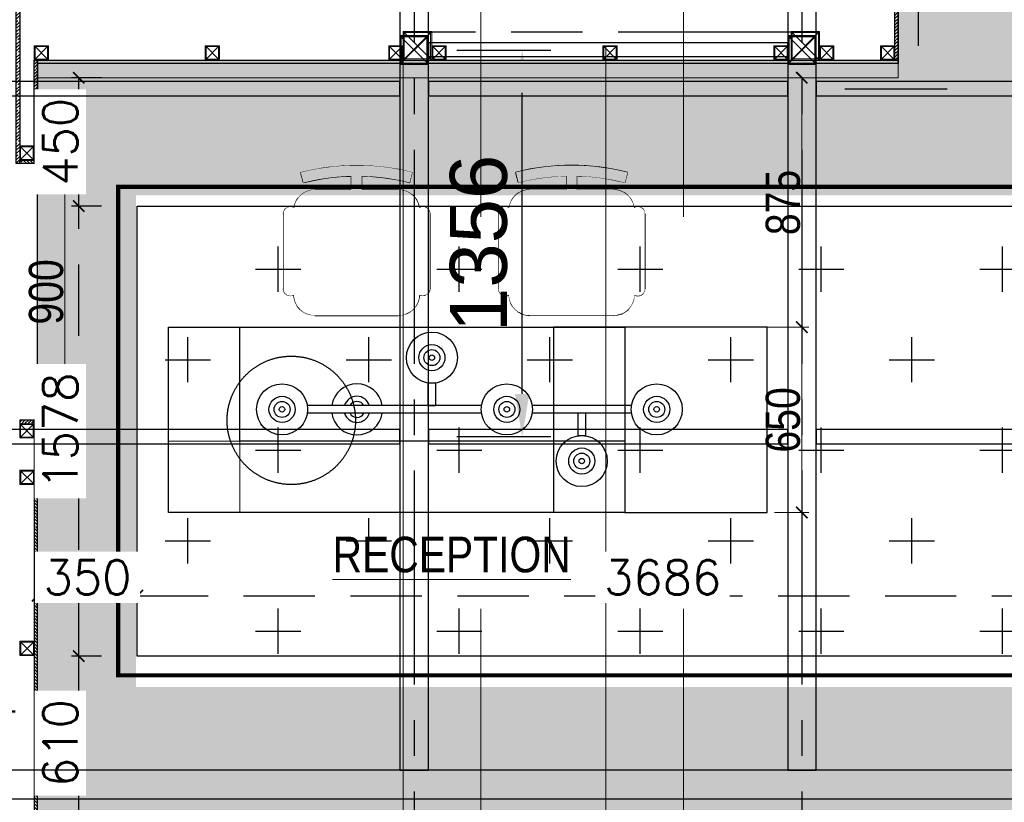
# Model space of a CAD drawing. Header units: inches. Extents: x -1008743 to -388065, y -1380311 to -642022.
# Tile 31 of 85: x -524816 to -521362, y -677209 to -674465. Entities that reach past the tile are written whole.
import ezdxf
from ezdxf.xclip import XClip

# ---------------------------------------------------------------- set-up
doc = ezdxf.new("R2010")
doc.units = ezdxf.units.IN
doc.header["$LTSCALE"] = 1000
doc.header["$MEASUREMENT"] = 0
doc.header["$XCLIPFRAME"] = 0
doc.header["$PDMODE"] = 35
for name, pattern in [('CENTER2', [1.125, 0.75, -0.125, 0.125, -0.125]), ('General Arrangement Plan$0$( Hidden )', [0.375, 0.25, -0.125]), ('General Arrangement Plan$0$DASHED2', [0.375, 0.25, -0.125]), ('General Arrangement Plan$1$.5', [2, 0.5, -0.5, 0.5, -0.5]), ('General Arrangement Plan$1$CORES & SETBACK$0$HIDDEN', [0.375, 0.25, -0.125]), ('General Arrangement Plan$1$HIDDEN', [0.375, 0.25, -0.125]), ('HIDDEN', [0.375, 0.25, -0.125]), ('HIDDEN2', [0.1875, 0.125, -0.0625])]:
    doc.linetypes.add(name, pattern=pattern)
for name, color, linetype in [('A-ANNO-DIMS-30', 7, 'Continuous'), ('General Arrangement Plan$1$12-ply', 160, 'Continuous'), ('General Arrangement Plan$1$FRR140', 5, 'Continuous'), ('General Arrangement Plan$1$Furniture', 7, 'Continuous'), ('IEL-DIM-050', 7, 'Continuous'), ('IFF-35 HEAVY', 100, 'Continuous'), ('LIGHT', 30, 'Continuous'), ('M-HVAC-INSULATION', 7, 'Continuous')]:
    doc.layers.add(name, color=color, linetype=linetype)
for name, color, linetype, lineweight in [('General Arrangement Plan$0$DIM', 7, 'Continuous', 13), ('General Arrangement Plan$1$BEAM', 113, 'Continuous', 9), ('General Arrangement Plan$1$TILES', 104, 'Continuous', 9), ('General Arrangement Plan$1$TXT', 6, 'Continuous', 20)]:
    doc.layers.add(name, color=color, linetype=linetype, lineweight=lineweight)
doc.layers.add('General Arrangement Plan$1$MS', color=7, linetype='Continuous', lineweight=0, true_color=0x3c5977)
doc.styles.add('ARIAL', font='arial.ttf')
doc.styles.add('General Arrangement Plan$1$Standard', font='ARIALN.TTF')
doc.styles.get("Standard").update_dxf_attribs({"font": 'txt.shx'})
doc.dimstyles.new('General Arrangement Plan$1$TFS-Dim', dxfattribs={"dimtxt": 120, "dimasz": 40, "dimexe": 25, "dimexo": 25, "dimgap": 4.5, "dimtad": 1, "dimdec": 0, "dimzin": 0, "dimdsep": 46, "dimtxsty": 'General Arrangement Plan$1$Standard', "dimblk": 'General Arrangement Plan$1$_ArchTick', "dimcen": 0.09, "dimdle": 2, "dimclrd": 256, "dimclre": 8, "dimadec": 0, "dimazin": 0, "dimtfac": 1, "dimtdec": 0, "dimtofl": 0, "dimtmove": 1, "dimatfit": 3, "dimfxl": 1, "dimtolj": 1, "dimtzin": 0, "dimlwd": -1, "dimlwe": -1, "dimarcsym": 0})
doc.dimstyles.new('S-50', dxfattribs={"dimtxt": 200, "dimasz": 150, "dimexe": 100, "dimexo": 100, "dimgap": 50, "dimtad": 1, "dimdec": 0, "dimzin": 0, "dimdsep": 46, "dimtxsty": 'ARIAL', "dimblk1": 'ARCHTICK', "dimblk2": 'ARCHTICK', "dimcen": 0.09, "dimdle": 100, "dimclrd": 8, "dimclre": 8, "dimclrt": 6, "dimadec": 0, "dimazin": 0, "dimtfac": 1, "dimtdec": 0, "dimtofl": 0, "dimtmove": 0, "dimatfit": 3, "dimfxl": 1, "dimtolj": 1, "dimtzin": 0, "dimlwd": -1, "dimarcsym": 0})
doc.dimstyles.new('TFS-Dim', dxfattribs={"dimtxt": 120, "dimasz": 40, "dimexe": 25, "dimexo": 25, "dimgap": 4.5, "dimtad": 1, "dimdec": 0, "dimzin": 0, "dimdsep": 46, "dimtxsty": 'Standard', "dimblk": 'ARCHTICK', "dimcen": 0.09, "dimdle": 2, "dimclrd": 256, "dimclre": 8, "dimadec": 0, "dimazin": 0, "dimtfac": 1, "dimtdec": 0, "dimtofl": 0, "dimtmove": 1, "dimatfit": 3, "dimfxl": 1, "dimtolj": 1, "dimtzin": 0, "dimlwd": -1, "dimlwe": -1, "dimarcsym": 0})

# ---------------------------------------------------------------- blocks, each defined once
blk = doc.blocks.new('General Arrangement Plan$1$DTHRQW')
at = {"color": 0, "linetype": 'ByBlock', "lineweight": -2, "extrusion": (-3.38737e-07, -2.0473e-09, 1)}
for p, q in [((1608747.6, -1424690.7, 0), (1608738.2, -1424653.6, 0)), ((1609137.2, -1424691.1, 0), (1609146.6, -1424654, 0)), ((1608789.2, -1424717.5, 0), (1609095.5, -1424717.5, 0)), ((1608674.2, -1424805.2, 0), (1608674.2, -1425079.4, 0)), ((1608725.3, -1424805.2, 0), (1608725.3, -1425079.5, 0)), ((1609159, -1424805.7, 0), (1609159, -1425079.9, 0)), ((1609210, -1424805.7, 0), (1609210, -1425079.9, 0)), ((1609095.1, -1425177.3, 0), (1608788.7, -1425177.3, 0))]:
    blk.add_line(p, q, dxfattribs=at)
at = {"color": 0, "linetype": 'ByBlock', "lineweight": -2, "extrusion": (-3.38737e-07, -2.0473e-09, 1), "elevation": -0.5}
blk.add_lwpolyline([(1608923.8, -1424717.5), (1608960.9, -1424717.5), (1608960.9, -1424666.8, 0.00633), (1608923.8, -1424666.6), (1608923.8, -1424717.5), (1608960.9, -1424717.5)], format="xyb", dxfattribs=at)
at = {"color": 0, "linetype": 'ByBlock', "lineweight": -2, "extrusion": (-3.38737e-07, -2.0473e-09, 1)}
for centre, radius, start, end in [((1608941.6, -1425457.9, -0.5), 829.6, 75.6933, 104.1934), ((1608941.6, -1425457.9, -0.5), 804.1, 75.6933, 104.1934), ((1608941.6, -1425457.9, -0.5), 791.3, 75.6933, 104.1934), ((1608789.1, -1424794.1, -0.5), 76.6, 89.9433, 172.0949), ((1609094.8, -1424794.4, -0.5), 76.9, 7.7859, 89.486), ((1608699.8, -1424805.2, -0.5), 25.5, 359.9433, 179.9433), ((1609184.5, -1424805.7, -0.5), 25.5, 359.9433, 179.9433), ((1608699.8, -1425079.4, -0.5), 25.5, 179.9411, 359.9455), ((1609184.5, -1425079.9, -0.5), 25.5, 179.9433, 359.9433), ((1608789.3, -1425100.2, -0.5), 77.1, 181.1385, 269.5517), ((1609095.1, -1425100.7, -0.5), 76.6, 269.9433, 359.0248)]:
    blk.add_arc(centre, radius, start, end, dxfattribs=at)
at = {"color": 0, "linetype": 'ByBlock', "lineweight": -2}
blk.add_wipeout([(1608712.3, -1425101.7), (1608713.7, -1425115), (1608718.6, -1425130.8), (1608727.2, -1425145.8), (1608735.2, -1425155), (1608745.7, -1425163.7), (1608768.7, -1425174.5), (1608776, -1425176.1), (1608798.1, -1425177.3), (1609095.1, -1425177.3), (1609104.3, -1425176.7), (1609127.2, -1425170.2), (1609131.8, -1425167.9), (1609139.3, -1425163.3), (1609148.8, -1425155.3), (1609158.8, -1425143.3), (1609164.1, -1425134), (1609169, -1425120.8), (1609171.1, -1425110.3), (1609171.7, -1425102), (1609171.7, -1425102), (1609171.7, -1425102), (1609175.1, -1425103.6), (1609181, -1425105.2), (1609187.8, -1425105.2), (1609192.4, -1425104.2), (1609197, -1425102.2), (1609200, -1425100.2), (1609201.8, -1425098.6), (1609201.8, -1425098.6), (1609206.6, -1425092.7), (1609208.7, -1425088.1), (1609209.6, -1425084.6), (1609210, -1425079.9), (1609210, -1425072.2), (1609210, -1424805.7), (1609208.8, -1424797.7), (1609207.6, -1424794.9), (1609204.4, -1424789.7), (1609202.2, -1424787.3), (1609196.3, -1424783.1), (1609193.4, -1424781.7), (1609189.7, -1424780.7), (1609184.5, -1424780.2), (1609177.1, -1424781.3), (1609174.4, -1424782.2), (1609171, -1424784), (1609167.4, -1424768.8), (1609164, -1424760.8), (1609154.9, -1424746.4), (1609152.3, -1424743.3), (1609145.7, -1424736.7), (1609135.1, -1424728.9), (1609124.1, -1424723.3), (1609116.3, -1424720.5), (1609106.3, -1424718.3), (1609095.5, -1424717.5), (1609077.9, -1424717.5), (1608960.9, -1424717.5), (1608960.9, -1424666.8), (1608972.5, -1424667.2), (1608990, -1424668.1), (1609009.4, -1424669.5), (1609023, -1424670.8), (1609048.5, -1424673.8), (1609066, -1424676.4), (1609080.4, -1424678.8), (1609099.3, -1424682.4), (1609109.5, -1424684.6), (1609130, -1424689.3), (1609137.2, -1424691.1), (1609146.6, -1424654), (1609112.1, -1424646), (1609081.5, -1424640.2), (1609027.2, -1424632.7), (1608999.1, -1424630.3), (1608962.5, -1424628.6), (1608899.5, -1424629.4), (1608874.9, -1424631), (1608841.9, -1424634.3), (1608808.8, -1424639), (1608769.6, -1424646.3), (1608738.2, -1424653.6), (1608747.6, -1424690.7), (1608765.6, -1424686.4), (1608793.7, -1424680.5), (1608817, -1424676.5), (1608834.8, -1424673.8), (1608851.3, -1424671.8), (1608871.4, -1424669.7), (1608885.4, -1424668.6), (1608898.9, -1424667.7), (1608917.4, -1424667), (1608923.8, -1424667), (1608923.8, -1424717.5), (1608789.1, -1424717.5), (1608780.2, -1424718), (1608771.8, -1424719.5), (1608762.3, -1424722.4), (1608752.9, -1424726.6), (1608744.6, -1424731.8), (1608732.8, -1424742.2), (1608726.8, -1424749.6), (1608720.7, -1424759.7), (1608717.3, -1424767.6), (1608713.3, -1424783.5), (1608713.3, -1424783.5), (1608713.3, -1424783.5), (1608699.8, -1424779.7), (1608699.8, -1424779.7), (1608693.2, -1424780.5), (1608682.3, -1424786.6), (1608675.1, -1424798.7), (1608674.2, -1424805.2), (1608674.2, -1424817.3), (1608674.2, -1424837.6), (1608674.2, -1424853.6), (1608674.2, -1425079.4), (1608674.2, -1425079.4), (1608676.1, -1425088.9), (1608678.5, -1425093.6), (1608683, -1425098.7), (1608686.6, -1425101.3), (1608686.6, -1425101.3), (1608699.7, -1425105), (1608699.7, -1425105), (1608706, -1425104.2)], dxfattribs=at).translate(0, 0, 0)
blk = doc.blocks.new('General Arrangement Plan$1$_ArchTick')
at = {"color": 0, "linetype": 'ByBlock', "const_width": 0.15}
blk.add_lwpolyline([(-0.5, -0.5), (0.5, 0.5)], dxfattribs=at)
blk = doc.blocks.new('*D362')
at = {"layer": 'Defpoints', "color": 0}
for p in [(4286.2, 2662.6), (4377.6, 2012.6), (4498.8, 2012.6)]:
    blk.add_point(p, dxfattribs=at)
at = {"layer": 'General Arrangement Plan$0$DIM', "color": 8, "linetype": 'General Arrangement Plan$0$( Hidden )'}
for p, q in [((4311.2, 2662.6), (4523.8, 2662.6)), ((4402.6, 2012.6), (4523.8, 2012.6))]:
    blk.add_line(p, q, dxfattribs=at)
at = {"layer": 'General Arrangement Plan$0$DIM', "color": 8}
blk.add_line((4498.8, 2664.6), (4498.8, 2010.6), dxfattribs=at)
at = {"layer": 'General Arrangement Plan$0$DIM', "color": 8, "xscale": 40, "yscale": 40, "zscale": 40}
for p, rotation in [((4498.8, 2662.6), 90), ((4498.8, 2012.6), 270)]:
    blk.add_blockref('General Arrangement Plan$1$_ArchTick', p, dxfattribs=dict(at, rotation=rotation))
at = {"layer": 'General Arrangement Plan$0$DIM', "color": 0, "insert": (4433, 2337.6), "char_height": 120, "attachment_point": 5, "rotation": 90, "style": 'General Arrangement Plan$1$Standard'}
blk.add_mtext('\\A1;650', dxfattribs=at)
blk = doc.blocks.new('*D416')
at = {"layer": 'Defpoints', "color": 0}
for p in [(4302.6, 3537.7), (4498.8, 3537.7), (4302.6, 2662.6)]:
    blk.add_point(p, dxfattribs=at)
at = {"layer": 'General Arrangement Plan$0$DIM', "color": 8, "linetype": 'General Arrangement Plan$0$( Hidden )'}
for p, q in [((4327.6, 3537.7), (4523.8, 3537.7)), ((4327.6, 2662.6), (4523.8, 2662.6))]:
    blk.add_line(p, q, dxfattribs=at)
at = {"layer": 'General Arrangement Plan$0$DIM', "color": 8}
blk.add_line((4498.8, 2660.6), (4498.8, 3539.7), dxfattribs=at)
at = {"layer": 'General Arrangement Plan$0$DIM', "color": 8, "xscale": 40, "yscale": 40, "zscale": 40}
for p, rotation in [((4498.8, 3537.7), 90), ((4498.8, 2662.6), 270)]:
    blk.add_blockref('General Arrangement Plan$1$_ArchTick', p, dxfattribs=dict(at, rotation=rotation))
at = {"layer": 'General Arrangement Plan$0$DIM', "color": 0, "insert": (4433, 3100.1), "char_height": 120, "attachment_point": 5, "rotation": 90, "style": 'General Arrangement Plan$1$Standard'}
blk.add_mtext('\\A1;875', dxfattribs=at)
blk = doc.blocks.new('General Arrangement Plan$1$A$C0642dd72')
at = {"layer": 'General Arrangement Plan$1$MS', "ltscale": 10}
for p, q in [((2899.7, 2575.7), (2999.7, 2675.7)), ((2999.7, 2575.7), (2899.7, 2675.7)), ((4260.4, 2575.7), (4360.4, 2675.7)), ((4360.4, 2575.7), (4260.4, 2675.7))]:
    blk.add_line(p, q, dxfattribs=at)
for points in [[(2899.7, 2575.7), (2999.7, 2575.7), (2999.7, 2675.7), (2899.7, 2675.7)], [(2903.7, 2579.7), (2995.7, 2579.7), (2995.7, 2671.7), (2903.7, 2671.7)], [(4260.4, 2575.7), (4360.4, 2575.7), (4360.4, 2675.7), (4260.4, 2675.7)], [(4264.4, 2579.7), (4356.4, 2579.7), (4356.4, 2671.7), (4264.4, 2671.7)]]:
    blk.add_lwpolyline(points, close=True, dxfattribs=at)
blk = doc.blocks.new('*U438')
at = {"layer": 'General Arrangement Plan$1$12-ply', "true_color": 0x939598}
h = blk.add_hatch(dxfattribs=at)
h.set_pattern_fill('ANSI35', color=252, scale=2.5, angle=180)
h.set_pattern_definition([(225, (0, 5876.73), (11.22532015, -11.22532015), []), (225, (-11.225, 5876.73), (11.22532015, -11.22532015), [19.84375, -3.96875, 0, -3.96875])])
h.paths.add_polyline_path([(2694419.8, -800579.4), (2694419.8, -801759.8), (2694431.8, -801759.8), (2694431.8, -800579.4)])
at = {"layer": 'General Arrangement Plan$1$12-ply'}
blk.add_lwpolyline([(2694419.8, -800579.4), (2694431.8, -800579.4), (2694431.8, -801759.8), (2694419.8, -801759.8)], close=True, dxfattribs=at)
blk = doc.blocks.new('*U439')
at = {"layer": 'General Arrangement Plan$1$12-ply', "true_color": 0x939598}
h = blk.add_hatch(dxfattribs=at)
h.set_pattern_fill('ANSI35', color=252, scale=2.5, angle=180)
h.set_pattern_definition([(225, (0, 8687.363), (11.22532015, -11.22532015), []), (225, (-11.225, 8687.363), (11.22532015, -11.22532015), [19.84375, -3.96875, 0, -3.96875])])
h.paths.add_polyline_path([(2694419.8, -798254.8), (2694419.8, -801273.8), (2694431.8, -801273.8), (2694431.8, -798254.8)])
at = {"layer": 'General Arrangement Plan$1$12-ply'}
blk.add_lwpolyline([(2694419.8, -798254.8), (2694431.8, -798254.8), (2694431.8, -801273.8), (2694419.8, -801273.8)], close=True, dxfattribs=at)
blk = doc.blocks.new('*U446')
at = {"layer": 'General Arrangement Plan$1$12-ply', "true_color": 0x939598}
h = blk.add_hatch(dxfattribs=at)
h.set_pattern_fill('ANSI35', color=252, scale=2.5, angle=180)
h.set_pattern_definition([(225, (0, 6173.298), (11.22532015, -11.22532015), []), (225, (-11.225, 6173.298), (11.22532015, -11.22532015), [19.84375, -3.96875, 0, -3.96875])])
h.paths.add_polyline_path([(2694419.8, -800722.8), (2694419.8, -801319.8), (2694431.8, -801319.8), (2694431.8, -800722.8)])
at = {"layer": 'General Arrangement Plan$1$12-ply'}
blk.add_lwpolyline([(2694419.8, -800722.8), (2694431.8, -800722.8), (2694431.8, -801319.8), (2694419.8, -801319.8)], close=True, dxfattribs=at)
blk = doc.blocks.new('*U447')
at = {"layer": 'General Arrangement Plan$1$12-ply', "true_color": 0x939598}
h = blk.add_hatch(dxfattribs=at)
h.set_pattern_fill('ANSI35', color=252, scale=2.5, angle=180)
h.set_pattern_definition([(225, (0, 5939.467), (11.22532015, -11.22532015), []), (225, (-11.225, 5939.467), (11.22532015, -11.22532015), [19.84375, -3.96875, 0, -3.96875])])
h.paths.add_polyline_path([(2694419.8, -800956.6), (2694419.8, -801319.8), (2694431.8, -801319.8), (2694431.8, -800956.6)])
at = {"layer": 'General Arrangement Plan$1$12-ply'}
blk.add_lwpolyline([(2694419.8, -800956.6), (2694431.8, -800956.6), (2694431.8, -801319.8), (2694419.8, -801319.8)], close=True, dxfattribs=at)
blk = doc.blocks.new('*U448')
at = {"layer": 'General Arrangement Plan$1$12-ply', "true_color": 0x939598}
h = blk.add_hatch(dxfattribs=at)
h.set_pattern_fill('ANSI35', color=252, scale=2.5, angle=180)
h.set_pattern_definition([(225, (0, 6643.966), (11.22532015, -11.22532015), []), (225, (-11.225, 6643.966), (11.22532015, -11.22532015), [19.84375, -3.96875, 0, -3.96875])])
h.paths.add_polyline_path([(2694419.8, -800760.5), (2694419.8, -800811.5), (2694431.8, -800811.5), (2694431.8, -800760.5)])
at = {"layer": 'General Arrangement Plan$1$12-ply'}
blk.add_lwpolyline([(2694419.8, -800760.5), (2694431.8, -800760.5), (2694431.8, -800811.5), (2694419.8, -800811.5)], close=True, dxfattribs=at)
blk = doc.blocks.new('*U450')
at = {"layer": 'General Arrangement Plan$1$12-ply', "true_color": 0x939598}
h = blk.add_hatch(dxfattribs=at)
h.set_pattern_fill('ANSI35', color=252, scale=2.5, angle=180)
h.set_pattern_definition([(225, (0, 7693.815), (11.22532015, -11.22532015), []), (225, (-11.225, 7693.815), (11.22532015, -11.22532015), [19.84375, -3.96875, 0, -3.96875])])
h.paths.add_polyline_path([(2694419.8, -799542.5), (2694419.8, -800979.7), (2694431.8, -800979.7), (2694431.8, -799542.5)])
at = {"layer": 'General Arrangement Plan$1$12-ply'}
blk.add_lwpolyline([(2694419.8, -799542.5), (2694431.8, -799542.5), (2694431.8, -800979.7), (2694419.8, -800979.7)], close=True, dxfattribs=at)
blk = doc.blocks.new('General Arrangement Plan$1$A$C25013FFA')
at = {"layer": 'General Arrangement Plan$1$MS', "linetype": 'General Arrangement Plan$1$CORES & SETBACK$0$HIDDEN', "ltscale": 25}
for p, q in [((-9, 60), (35, 16)), ((35, 60), (-9, 16))]:
    blk.add_line(p, q, dxfattribs=at)
at = {"layer": 'General Arrangement Plan$1$MS', "ltscale": 25}
blk.add_lwpolyline([(-12, 13), (38, 13), (38, 63), (-12, 63)], close=True, dxfattribs=at)
blk.add_lwpolyline([(-12, 13), (38, 13), (38, 63), (-12, 63)], close=True, dxfattribs=at)
at = {"layer": 'General Arrangement Plan$1$MS', "linetype": 'General Arrangement Plan$1$.5', "ltscale": 25}
blk.add_lwpolyline([(-9, 16), (35, 16), (35, 60), (-9, 60)], close=True, dxfattribs=at)
blk = doc.blocks.new('*D475')
at = {"layer": 'Defpoints', "color": 0}
for p in [(1818.1, 3236.3), (1913.9, 3236.3), (1818.1, 2336.3)]:
    blk.add_point(p, dxfattribs=at)
at = {"layer": 'General Arrangement Plan$0$DIM', "color": 8, "linetype": 'General Arrangement Plan$0$( Hidden )'}
for p, q in [((1843.1, 3236.3), (1938.9, 3236.3)), ((1843.1, 2336.3), (1938.9, 2336.3))]:
    blk.add_line(p, q, dxfattribs=at)
at = {"layer": 'General Arrangement Plan$0$DIM', "color": 8}
blk.add_line((1913.9, 2334.3), (1913.9, 3238.3), dxfattribs=at)
at = {"layer": 'General Arrangement Plan$0$DIM', "color": 8, "xscale": 40, "yscale": 40, "zscale": 40}
for p, rotation in [((1913.9, 3236.3), 90), ((1913.9, 2336.3), 270)]:
    blk.add_blockref('General Arrangement Plan$1$_ArchTick', p, dxfattribs=dict(at, rotation=rotation))
at = {"layer": 'General Arrangement Plan$0$DIM', "color": 0, "insert": (1848.1, 2786.3), "char_height": 120, "attachment_point": 5, "rotation": 90, "style": 'General Arrangement Plan$1$Standard'}
blk.add_mtext('\\A1;900', dxfattribs=at)
blk = doc.blocks.new('A$Cabf605ce')
at = {"layer": 'LIGHT', "linetype": 'ByBlock'}
for p, q in [((475.9, 171.6), (107.3, 171.6)), ((792.7, 171.6), (582.5, 171.6)), ((475.9, 154.9), (107.3, 154.9)), ((792.7, 154.9), (582.5, 154.9))]:
    blk.add_line(p, q, dxfattribs=at)
at = {"layer": 'LIGHT'}
for points in [[(362.5, 218.6), (362.5, 171.6), (379.1, 171.6), (379.1, 218.6)], [(695.9, 107.9), (695.9, 154.9), (679.3, 154.9), (679.3, 107.9)]]:
    blk.add_lwpolyline(points, close=True, dxfattribs=at)
at = {"layer": 'LIGHT', "linetype": 'ByBlock'}
for centre, radius in [((370.8, 272.5), 54), ((370.8, 272.5), 27.6), ((370.8, 272.5), 16.9), ((370.8, 272.5), 5.76), ((54, 163.2), 54), ((529.2, 163.2), 54), ((846, 163.2), 54), ((54, 163.2), 27.6), ((529.2, 163.2), 27.6), ((846, 163.2), 27.6), ((54, 163.2), 16.9), ((54, 163.2), 5.76), ((529.2, 163.2), 16.9), ((529.2, 163.2), 5.76), ((846, 163.2), 16.9), ((846, 163.2), 5.76), ((687.6, 54), 54), ((687.6, 54), 27.6), ((687.6, 54), 16.9), ((687.6, 54), 5.76)]:
    blk.add_circle(centre, radius, dxfattribs=at)
for radius, start, end in [(54, 8.8664, 171.1336), (27.6, 17.5247, 162.4753), (16.9, 29.4294, 150.5706), (54, 188.8664, 351.1336), (27.6, 197.5247, 342.4753), (16.9, 209.4294, 330.5706)]:
    blk.add_arc((212.4, 163.2), radius, start, end, dxfattribs=at)
blk = doc.blocks.new('_ArchTick')
at = {"color": 0, "linetype": 'ByBlock', "const_width": 0.15}
blk.add_lwpolyline([(-0.5, -0.5), (0.5, 0.5)], dxfattribs=at)
blk = doc.blocks.new('*D479')
at = {"layer": 'A-ANNO-DIMS-30', "color": 8, "linetype": 'HIDDEN'}
for p, q in [((-524528.9, -676696.3), (-524633.9, -676696.3)), ((-524528.9, -677306.5), (-524633.9, -677306.5))]:
    blk.add_line(p, q, dxfattribs=at)
at = {"layer": 'A-ANNO-DIMS-30', "linetype": 'HIDDEN'}
blk.add_line((-524608.9, -677308.5), (-524608.9, -676694.3), dxfattribs=at)
at = {"layer": 'Defpoints', "color": 0, "ltscale": 10}
for p in [(-524608.9, -676696.3), (-524384.7, -676696.3), (-524384.7, -677306.5)]:
    blk.add_point(p, dxfattribs=at)
at = {"layer": 'A-ANNO-DIMS-30', "ltscale": 10, "xscale": 40, "yscale": 40, "zscale": 40}
for p, rotation in [((-524608.9, -676696.3), 90), ((-524608.9, -677306.5), 270)]:
    blk.add_blockref('_ArchTick', p, dxfattribs=dict(at, rotation=rotation))
at = {"layer": 'A-ANNO-DIMS-30', "color": 0, "ltscale": 10, "insert": (-524673.4, -677001.4), "char_height": 120, "attachment_point": 5, "rotation": 90, "bg_fill": 3, "box_fill_scale": 1.25, "bg_fill_color": 257, "bg_fill_transparency": 0}
blk.add_mtext('\\A1;610', dxfattribs=at)
blk = doc.blocks.new('*D480')
at = {"layer": 'A-ANNO-DIMS-30', "color": 8, "linetype": 'HIDDEN'}
for p, q in [((-524528.9, -675118.1), (-524633.9, -675118.1)), ((-524528.9, -676696.3), (-524633.9, -676696.3))]:
    blk.add_line(p, q, dxfattribs=at)
at = {"layer": 'A-ANNO-DIMS-30', "linetype": 'HIDDEN'}
blk.add_line((-524608.9, -676698.3), (-524608.9, -675116.1), dxfattribs=at)
at = {"layer": 'Defpoints', "color": 0, "ltscale": 10}
for p in [(-524608.9, -675118.1), (-524403.4, -675118.1), (-524384.7, -676696.3)]:
    blk.add_point(p, dxfattribs=at)
at = {"layer": 'A-ANNO-DIMS-30', "ltscale": 10, "xscale": 40, "yscale": 40, "zscale": 40}
for p, rotation in [((-524608.9, -675118.1), 90), ((-524608.9, -676696.3), 270)]:
    blk.add_blockref('_ArchTick', p, dxfattribs=dict(at, rotation=rotation))
at = {"layer": 'A-ANNO-DIMS-30', "color": 0, "ltscale": 10, "insert": (-524673.4, -675907.2), "char_height": 120, "attachment_point": 5, "rotation": 90, "bg_fill": 3, "box_fill_scale": 1.25, "bg_fill_color": 257, "bg_fill_transparency": 0}
blk.add_mtext('\\A1;1578', dxfattribs=at)
blk = doc.blocks.new('*D481')
at = {"layer": 'A-ANNO-DIMS-30', "color": 8, "linetype": 'HIDDEN'}
for p, q in [((-524528.9, -674667.9), (-524633.9, -674667.9)), ((-524528.9, -675118.1), (-524633.9, -675118.1))]:
    blk.add_line(p, q, dxfattribs=at)
at = {"layer": 'A-ANNO-DIMS-30', "linetype": 'HIDDEN'}
blk.add_line((-524608.9, -675120.1), (-524608.9, -674665.9), dxfattribs=at)
at = {"layer": 'Defpoints', "color": 0, "ltscale": 10}
for p in [(-524608.9, -674667.9), (-524381.9, -674667.9), (-524403.4, -675118.1)]:
    blk.add_point(p, dxfattribs=at)
at = {"layer": 'A-ANNO-DIMS-30', "ltscale": 10, "xscale": 40, "yscale": 40, "zscale": 40}
for p, rotation in [((-524608.9, -674667.9), 90), ((-524608.9, -675118.1), 270)]:
    blk.add_blockref('_ArchTick', p, dxfattribs=dict(at, rotation=rotation))
at = {"layer": 'A-ANNO-DIMS-30', "color": 0, "ltscale": 10, "insert": (-524673.4, -674893), "char_height": 120, "attachment_point": 5, "rotation": 90, "bg_fill": 3, "box_fill_scale": 1.25, "bg_fill_color": 257, "bg_fill_transparency": 0}
blk.add_mtext('\\A1;450', dxfattribs=at)
blk = doc.blocks.new('*D482')
at = {"layer": 'A-ANNO-DIMS-30', "color": 8, "linetype": 'HIDDEN'}
for p, q in [((-524403.4, -676564.6), (-524403.4, -676459.6)), ((-520717.7, -676564.6), (-520717.7, -676459.6))]:
    blk.add_line(p, q, dxfattribs=at)
at = {"layer": 'A-ANNO-DIMS-30', "linetype": 'HIDDEN'}
blk.add_line((-524405.4, -676484.6), (-520715.7, -676484.6), dxfattribs=at)
at = {"layer": 'Defpoints', "color": 0, "ltscale": 10}
for p in [(-520717.7, -676484.6), (-524403.4, -676696.3), (-520717.7, -676696.3)]:
    blk.add_point(p, dxfattribs=at)
at = {"layer": 'A-ANNO-DIMS-30', "ltscale": 10, "xscale": 40, "yscale": 40, "zscale": 40, "rotation": 180}
blk.add_blockref('_ArchTick', (-524403.4, -676484.6), dxfattribs=at)
at = {"layer": 'A-ANNO-DIMS-30', "ltscale": 10, "xscale": 40, "yscale": 40, "zscale": 40}
blk.add_blockref('_ArchTick', (-520717.7, -676484.6), dxfattribs=at)
at = {"layer": 'A-ANNO-DIMS-30', "color": 0, "ltscale": 10, "insert": (-522560.6, -676420.1), "char_height": 120, "attachment_point": 5, "bg_fill": 3, "box_fill_scale": 1.25, "bg_fill_color": 257, "bg_fill_transparency": 0}
blk.add_mtext('\\A1;3686', dxfattribs=at)
blk = doc.blocks.new('*D483')
at = {"layer": 'A-ANNO-DIMS-30', "color": 8, "linetype": 'HIDDEN'}
for p, q in [((-524753, -676459.6), (-524753, -676459.6)), ((-524403.4, -676484.6), (-524403.4, -676459.6))]:
    blk.add_line(p, q, dxfattribs=at)
at = {"layer": 'A-ANNO-DIMS-30', "linetype": 'HIDDEN'}
blk.add_line((-524401.4, -676484.6), (-524755, -676484.6), dxfattribs=at)
at = {"layer": 'A-ANNO-DIMS-30', "ltscale": 10, "xscale": 40, "yscale": 40, "zscale": 40, "rotation": 180}
blk.add_blockref('_ArchTick', (-524753, -676484.6), dxfattribs=at)
at = {"layer": 'A-ANNO-DIMS-30', "ltscale": 10, "xscale": 40, "yscale": 40, "zscale": 40}
blk.add_blockref('_ArchTick', (-524403.4, -676484.6), dxfattribs=at)
at = {"layer": 'A-ANNO-DIMS-30', "color": 0, "ltscale": 10, "insert": (-524578.2, -676420.1), "char_height": 120, "attachment_point": 5, "bg_fill": 3, "box_fill_scale": 1.25, "bg_fill_color": 257, "bg_fill_transparency": 0}
blk.add_mtext('\\A1;350', dxfattribs=at)
at = {"layer": 'Defpoints', "color": 0, "ltscale": 10}
for p in [(-524753, -676484.6), (-524753, -676484.6), (-524403.4, -676484.6)]:
    blk.add_point(p, dxfattribs=at)
blk = doc.blocks.new('*D527')
at = {"color": 8, "lineweight": -2, "ltscale": 10}
for p, q in [((-478124.2, -692431.5), (-477765.2, -692431.5)), ((-478124.2, -693651.5), (-477765.2, -693651.5))]:
    blk.add_line(p, q, dxfattribs=at)
at = {"color": 8, "ltscale": 10}
blk.add_line((-477865.2, -693501.5), (-477865.2, -692581.5), dxfattribs=at)
for points in [[(-477840.2, -692581.5), (-477890.2, -692581.5), (-477865.2, -692431.5)], [(-477890.2, -693501.5), (-477840.2, -693501.5), (-477865.2, -693651.5)]]:
    blk.add_solid(points, dxfattribs=at)
at = {"layer": 'Defpoints', "color": 0, "ltscale": 10}
for p in [(-478224.2, -692431.5), (-477865.2, -692431.5), (-478224.2, -693651.5)]:
    blk.add_point(p, dxfattribs=at)
at = {"color": 6, "ltscale": 10, "insert": (-478017.3, -693041.5), "char_height": 200, "attachment_point": 5, "rotation": 90, "style": 'ARIAL'}
blk.add_mtext('\\A1;1220', dxfattribs=at)
blk = doc.blocks.new('*D531')
at = {"color": 8, "lineweight": -2, "ltscale": 10}
for p, q in [((-479484.8, -693516), (-479155.7, -693516)), ((-479484.7, -694871.8), (-479155.7, -694871.8))]:
    blk.add_line(p, q, dxfattribs=at)
at = {"color": 8, "ltscale": 10}
blk.add_line((-479255.7, -694721.8), (-479255.7, -693666), dxfattribs=at)
for points in [[(-479230.7, -693666), (-479280.7, -693666), (-479255.7, -693516)], [(-479280.7, -694721.8), (-479230.7, -694721.8), (-479255.7, -694871.8)]]:
    blk.add_solid(points, dxfattribs=at)
at = {"layer": 'Defpoints', "color": 0, "ltscale": 10}
for p in [(-479584.8, -693516), (-479255.7, -693516), (-479584.7, -694871.8)]:
    blk.add_point(p, dxfattribs=at)
at = {"color": 6, "ltscale": 10, "insert": (-479407.9, -694193.9), "char_height": 200, "attachment_point": 5, "rotation": 90, "style": 'ARIAL'}
blk.add_mtext('\\A1;1356', dxfattribs=at)
blk = doc.blocks.new('General Arrangement Plan')
at = {"layer": 'General Arrangement Plan$0$DIM', "color": 9, "linetype": 'General Arrangement Plan$1$HIDDEN', "ltscale": 10, "true_color": 0xc7c8ca}
for q in [(2277.6, 2262.6), (2527.6, 2012.6)]:
    blk.add_line((2527.6, 2262.6), q, dxfattribs=at)
at = {"layer": 'General Arrangement Plan$1$FRR140', "color": 4, "linetype": 'General Arrangement Plan$0$DASHED2'}
blk.add_line((4436, 4779.8), (4436, 3698.8), dxfattribs=at)
for points in [[(3104.4, 3698.8), (4486, 3698.8)], [(4021, 3698.8), (4486, 3698.8)]]:
    blk.add_lwpolyline(points, dxfattribs=at)
at = {"layer": 'General Arrangement Plan$1$Furniture', "color": 8}
blk.add_line((2527.6, 2662.6), (3627.6, 2662.6), dxfattribs=at)
at = {"layer": 'General Arrangement Plan$1$Furniture'}
for points in [[(2277.6, 2662.6), (2527.6, 2662.6)], [(3627.6, 2662.6), (3877.6, 2662.6), (3877.6, 2012.6), (2277.6, 2012.6), (2277.6, 2662.6)], [(3877.6, 2262.6), (2527.6, 2262.6), (2527.6, 2662.6)]]:
    blk.add_lwpolyline(points, dxfattribs=at)
at = {"layer": 'General Arrangement Plan$1$Furniture', "color": 252, "linetype": 'General Arrangement Plan$1$HIDDEN', "ltscale": 10}
blk.add_lwpolyline([(3627.6, 2662.6), (3627.6, 2012.6)], dxfattribs=at)
at = {"layer": 'General Arrangement Plan$1$Furniture', "color": 8}
blk.add_lwpolyline([(3877.6, 2012.6), (4377.6, 2012.6), (4377.6, 2662.6), (3627.6, 2662.6), (3627.6, 2662.6)], dxfattribs=at)
at = {"layer": 'General Arrangement Plan$1$Furniture', "color": 252, "linetype": 'General Arrangement Plan$1$HIDDEN', "ltscale": 10}
blk.add_circle((2707.9, 2336), 225.1, dxfattribs=at)
at = {"layer": 'General Arrangement Plan$1$TILES'}
blk.add_lwpolyline([(1818.1, 3537.7), (4837.1, 3537.7), (4837.1, 3587.5), (1818.1, 3587.5)], close=True, dxfattribs=at)
at = {"layer": 'General Arrangement Plan$1$12-ply'}
for name, p in [('*U438', (-2689594.8, 805359.3)), ('*U446', (-2692676.7, 804556.1)), ('*U447', (-2692613.7, 804556.1))]:
    blk.add_blockref(name, p, dxfattribs=at)
at = {"layer": 'General Arrangement Plan$1$12-ply', "rotation": 90}
for name, p in [('*U439', (-796436.7, -2690832.4)), ('*U448', (-799005.4, -2691183.6))]:
    blk.add_blockref(name, p, dxfattribs=at)
at = {"layer": 'General Arrangement Plan$1$12-ply', "xscale": -1}
for name, p, rotation in [('*U448', (-799005.4, 2696756.1), 90), ('*U450', (-2692613.7, -798643.4), 180)]:
    blk.add_blockref(name, p, dxfattribs=dict(at, rotation=rotation))
at = {"layer": 'General Arrangement Plan$1$Furniture', "yscale": 0.9575283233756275, "zscale": 0.9575283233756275}
for p, xscale in [((1543544.7, 1367351.9, 0), -0.9575283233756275), ((-1536916.3, 1367351.9, 0), 0.9575283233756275)]:
    blk.add_blockref('General Arrangement Plan$1$DTHRQW', p, dxfattribs=dict(at, xscale=xscale))
at = {"layer": 'General Arrangement Plan$1$MS', "ltscale": 25}
for p in [(1818.1, 3586.5), (2418.1, 3586.5), (3061.8, 3586.5), (1767.1, 3235.3), (1767.1, 2261.3), (1768.1, 2098.1), (1768.1, 1498.1)]:
    blk.add_blockref('General Arrangement Plan$1$A$C25013FFA', p, dxfattribs=at)
at = {"layer": 'General Arrangement Plan$1$MS', "ltscale": 25, "xscale": -1}
for p in [(3238.9, 3586.5), (3838.9, 3586.5), (4438.9, 3586.5), (4599.1, 3586.5), (4813.1, 3586.5)]:
    blk.add_blockref('General Arrangement Plan$1$A$C25013FFA', p, dxfattribs=at)
at = {"layer": 'General Arrangement Plan$1$TXT', "attachment_point": 5, "style": 'General Arrangement Plan$1$Standard'}
for s, insert, char_height, width in [('{\\LRECEPTION}', (3270.4, 1864.6), 125, 2265.161), ('{\\C0;LOW HEIGHT CABINET}', (1272, 1281.5), 75, 1061.965)]:
    blk.add_mtext(s, dxfattribs=dict(at, insert=insert, char_height=char_height, width=width))
at = {"layer": 'General Arrangement Plan$0$DIM', "color": 9, "true_color": 0xc7c8ca}
for base, p1, p2, picture, middle in [((4498.8, 3537.7), (4302.6, 2662.6), (4302.6, 3537.7), '*D416', (4433, 3100.1)), ((1913.9, 3236.3), (1818.1, 2336.3), (1818.1, 3236.3), '*D475', (1848.1, 2786.3)), ((4498.8, 2012.6), (4286.2, 2662.6), (4377.6, 2012.6), '*D362', (4433, 2337.6))]:
    dim = blk.add_linear_dim(base=base, p1=p1, p2=p2, angle=90, dimstyle='General Arrangement Plan$1$TFS-Dim', override={"dimclrd": 8}, dxfattribs=at)
    dim.commit()
    dim.dimension.update_dxf_attribs({"geometry": picture, "text_midpoint": middle})
at = {"layer": 'General Arrangement Plan$1$BEAM', "linetype": 'General Arrangement Plan$0$( Hidden )', "ltscale": 11}
for points in [[(3373.3, 14050.1), (3373.2, 899.1), (3099.8, 899.1), (3099.8, 14050.1)], [(4084.2, 14050.1), (4084.2, 899.1), (3810.8, 899.1), (3810.8, 14050.1)]]:
    blk.add_lwpolyline(points, close=True, dxfattribs=at)
at = {"layer": 'General Arrangement Plan$1$MS', "ltscale": 10}
blk.add_blockref('General Arrangement Plan$1$A$C0642dd72', (200.7, 1023.9), dxfattribs=at)
blk = doc.blocks.new('latout')
at = {"color": 252, "linetype": 'CENTER2'}
for p, q in [((-11455.6, 13525.7), (-11455.6, -289.9)), ((-10094.9, 13525.7), (-10094.9, -289.9))]:
    blk.add_line(p, q, dxfattribs=at)
at = {"ltscale": 10}
for p, q in [((-11505.6, 2575.7), (-11405.6, 2675.7)), ((-11405.6, 2575.7), (-11505.6, 2675.7)), ((-10144.9, 2575.7), (-10044.9, 2675.7)), ((-10044.9, 2575.7), (-10144.9, 2675.7))]:
    blk.add_line(p, q, dxfattribs=at)
at = {"color": 3, "ltscale": 10}
for points in [[(-11405.6, 2675.7), (-11405.6, 4780), (-11505.6, 4780), (-11505.6, 2675.7)], [(-10044.9, 2675.7), (-10044.9, 4780), (-10144.9, 4780), (-10144.9, 2675.7)], [(-11405.6, 100.3), (-11405.6, 2575.7), (-11505.6, 2575.7), (-11505.6, 100.3)], [(-10044.9, 100.3), (-10044.9, 2575.7), (-10144.9, 2575.7), (-10144.9, 100.3)], [(-12955.2, 0.3), (-8425.2, 0.3), (-8425.2, 100.3), (-12955.2, 100.3)]]:
    blk.add_lwpolyline(points, close=True, dxfattribs=at)
at = {"color": 4, "ltscale": 10}
for points in [[(-11505.6, 2575.7), (-11405.6, 2575.7), (-11405.6, 2675.7), (-11505.6, 2675.7)], [(-11501.6, 2579.7), (-11409.6, 2579.7), (-11409.6, 2671.7), (-11501.6, 2671.7)], [(-10144.9, 2575.7), (-10044.9, 2575.7), (-10044.9, 2675.7), (-10144.9, 2675.7)], [(-10140.9, 2579.7), (-10048.9, 2579.7), (-10048.9, 2671.7), (-10140.9, 2671.7)]]:
    blk.add_lwpolyline(points, close=True, dxfattribs=at)
at = {"color": 6, "ltscale": 10}
blk.add_lwpolyline([(-11405.6, 2603.3), (-10144.9, 2603.2), (-10144.9, 2651.2), (-11405.6, 2651.3)], close=True, dxfattribs=at)
at = {"color": 30, "ltscale": 10}
for points in [[(-12955.2, 2465.3), (-11505.6, 2465.3), (-11505.6, 2515.3), (-12955.2, 2515.3)], [(-11405.6, 2465.3), (-10144.9, 2465.3), (-10144.9, 2515.3), (-11405.6, 2515.3)], [(-10045, 2465.2), (-8425, 2465.2), (-8425, 2515.2), (-10045, 2515.2)], [(-12955.2, 1245), (-11505.6, 1245), (-11505.6, 1295), (-12955.2, 1295)], [(-11405.6, 1244.9), (-10145, 1244.9), (-10145, 1294.9), (-11405.6, 1294.9)], [(-10045, 1244.9), (-8425, 1244.9), (-8425, 1294.9), (-10045, 1294.9)]]:
    blk.add_lwpolyline(points, close=True, dxfattribs=at)
at = {"ltscale": 10}
for base, p1, p2, picture, middle in [((-9686, 3710.2), (-10045, 2490.2), (-10045, 3710.2), '*D527', (-9838.2, 3100.2)), ((-11076.6, 2625.7), (-11405.6, 1269.9), (-11405.6, 2625.7), '*D531', (-11228.7, 1947.8))]:
    dim = blk.add_linear_dim(base=base, p1=p1, p2=p2, angle=90, dimstyle='S-50', dxfattribs=at)
    dim.commit()
    dim.dimension.update_dxf_attribs({"geometry": picture, "text_midpoint": middle, "insert": (468179.2, 696141.7)})

msp = doc.modelspace()

# ---------------------------------------------------------------- linework, layer by layer
at = {"layer": 'IFF-35 HEAVY', "ltscale": 100}
msp.add_lwpolyline([(-514107.3, -666822.4), (-514107.3, -672720.2), (-517541, -672720.2), (-517541, -672053.7), (-517665, -672053.7), (-517665, -673394.2), (-519001.7, -673394.9), (-519001.7, -672054.3), (-519125.7, -672053.7), (-519125.7, -673317.2), (-520278.1, -673317.2), (-520278.1, -672053.7), (-520402.1, -672053.7), (-520402.3, -677306.5), (-524753, -677305.8), (-524753, -674617.4), (-521734, -674617.4), (-521734, -673425.1), (-522387.4, -673425.1), (-522387.4, -672413.2), (-521734, -672413.2), (-521734, -672290.5), (-526462.8, -672289.2), (-526462.9, -671739)], dxfattribs=at)

# ---------------------------------------------------------------- next in the draw order: block references
at = {"color": 7}
ref = msp.add_blockref('General Arrangement Plan', (-526571.1, -678205.6), dxfattribs=at)
XClip(ref).set_block_clipping_path([(48.7190010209, -107.5186207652), (15251.6043912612, 15253.5715002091)])

# ---------------------------------------------------------------- next in the draw order: hatches: boundary and pattern name
at = {"layer": 'M-HVAC-INSULATION'}
h = msp.add_hatch(dxfattribs=at)
h.set_pattern_fill('DOTS', scale=50)
h.set_pattern_definition([(0, (-506064.966, -668671.505), (39.6875, 79.375), [0, -79.375])])
h.paths.add_polyline_path([(-520709.7, -675080.2), (-520709.7, -676805.3), (-524408.4, -676805.3), (-524408.4, -675080.2)], flags=16)
h.paths.add_polyline_path([(-520633.1, -674662.7), (-520633.1, -674812.7), (-520783.1, -674812.7), (-520783.1, -674662.7)])
h.paths.add_polyline_path([(-520741.4, -673834.8), (-520891.4, -673834.8), (-520891.4, -673684.8), (-520741.4, -673684.8)])
h.paths.add_polyline_path([(-520688.1, -673090.8), (-520838.1, -673090.8), (-520838.1, -672940.8), (-520688.1, -672940.8)])
h.paths.add_polyline_path([(-524753, -677305.8), (-524753, -674617.4), (-521734, -674617.4), (-521734, -673425.1), (-522387.4, -673425.1), (-522387.4, -672413.2), (-521734, -672413.2), (-521734, -672289.8), (-521858, -672289.8), (-521858, -672289.2), (-526462.8, -672289.2), (-526462.8, -671739), (-516526, -671739), (-516526, -666822.4), (-514107.3, -666822.4), (-514107.3, -672720.2), (-517541, -672720.2), (-517541, -672053.7), (-517665, -672053.7), (-517665, -673394.2), (-519001.7, -673394.9), (-519001.7, -672054.3), (-519125.7, -672053.7), (-519125.7, -673317.2), (-520278.1, -673317.2), (-520278.1, -672053.7), (-520402.1, -672053.7), (-520402.9, -677306.5)])
h = msp.add_hatch(dxfattribs=at)
h.set_pattern_fill('CROSS', scale=50)
h.set_pattern_definition([(0, (-549706.02, -668672.15), (317.5, 317.5), [158.75, -476.25]), (90, (-549626.65, -668751.53), (-317.5, 317.5), [158.75, -476.25])])
h.paths.add_polyline_path([(-524403.4, -675118.1), (-524403.4, -676696.3), (-520717.7, -676696.3), (-520717.7, -675118.1)])

# ---------------------------------------------------------------- next in the draw order: linework, layer by layer
at = {"layer": 'IFF-35 HEAVY', "color": 5, "linetype": 'HIDDEN2', "ltscale": 2, "const_width": 15}
msp.add_lwpolyline([(-524470.9, -675050.5), (-520650.2, -675050.5), (-520650.2, -676763.8), (-524470.9, -676763.8)], close=True, dxfattribs=at)
at = {"layer": 'IFF-35 HEAVY', "ltscale": 100}
msp.add_lwpolyline([(-524403.4, -675118.1), (-520717.7, -675118.1), (-520717.7, -676696.3), (-524403.4, -676696.3)], close=True, dxfattribs=at)

# ---------------------------------------------------------------- next in the draw order: block references
at = {"layer": 'IEL-DIM-050', "color": 7, "xscale": 1.65956171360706, "yscale": 1.65956171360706, "zscale": 1.65956171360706}
msp.add_blockref('A$Cabf605ce', (-523985.3, -676102), dxfattribs=at)

# ---------------------------------------------------------------- next in the draw order: dimensions: what is measured, and where the dimension line sits
at = {"layer": 'A-ANNO-DIMS-30', "color": 7}
dim = msp.add_linear_dim(base=(-524608.9, -676696.3), p1=(-524384.7, -677306.5), p2=(-524384.7, -676696.3), angle=90, dimstyle='TFS-Dim', override={"dimfxl": 80, "dimfxlon": 1, "dimtfill": 1, "dimarcsym": 1}, dxfattribs=at)
dim.commit()
dim.dimension.update_dxf_attribs({"geometry": '*D479', "text_midpoint": (-524673.4, -677001.4)})

# ---------------------------------------------------------------- next in the draw order: dimensions: what is measured, and where the dimension line sits
dim = msp.add_linear_dim(base=(-524608.9, -675118.1), p1=(-524384.7, -676696.3), p2=(-524403.4, -675118.1), angle=90, dimstyle='TFS-Dim', override={"dimfxl": 80, "dimfxlon": 1, "dimtfill": 1, "dimarcsym": 1}, dxfattribs=at)
dim.commit()
dim.dimension.update_dxf_attribs({"geometry": '*D480', "text_midpoint": (-524673.4, -675907.2)})

# ---------------------------------------------------------------- next in the draw order: dimensions: what is measured, and where the dimension line sits
dim = msp.add_linear_dim(base=(-524608.9, -674667.9), p1=(-524403.4, -675118.1), p2=(-524381.9, -674667.9), angle=90, dimstyle='TFS-Dim', override={"dimfxl": 80, "dimfxlon": 1, "dimtfill": 1, "dimarcsym": 1}, dxfattribs=at)
dim.commit()
dim.dimension.update_dxf_attribs({"geometry": '*D481', "text_midpoint": (-524673.4, -674893)})
dim = msp.add_linear_dim(base=(-520717.7, -676484.6), p1=(-524403.4, -676696.3), p2=(-520717.7, -676696.3), dimstyle='TFS-Dim', override={"dimfxl": 80, "dimfxlon": 1, "dimtfill": 1, "dimarcsym": 1}, dxfattribs=at)
dim.commit()
dim.dimension.update_dxf_attribs({"geometry": '*D482', "text_midpoint": (-522560.6, -676420.1)})

# ---------------------------------------------------------------- next in the draw order: dimensions: what is measured, and where the dimension line sits
dim = msp.add_linear_dim(base=(-524753, -676484.6), p1=(-524403.4, -676484.6), p2=(-524753, -676484.6), dimstyle='TFS-Dim', override={"dimfxl": 80, "dimfxlon": 1, "dimtfill": 1, "dimarcsym": 1}, dxfattribs=at)
dim.commit()
dim.dimension.update_dxf_attribs({"geometry": '*D483', "text_midpoint": (-524578.2, -676420.1)})

# ---------------------------------------------------------------- next in the draw order: block references
at = {"ltscale": 10}
msp.add_blockref('latout', (-511976.8, -677196.7), dxfattribs=at)

doc.saveas('drawing.dxf')
